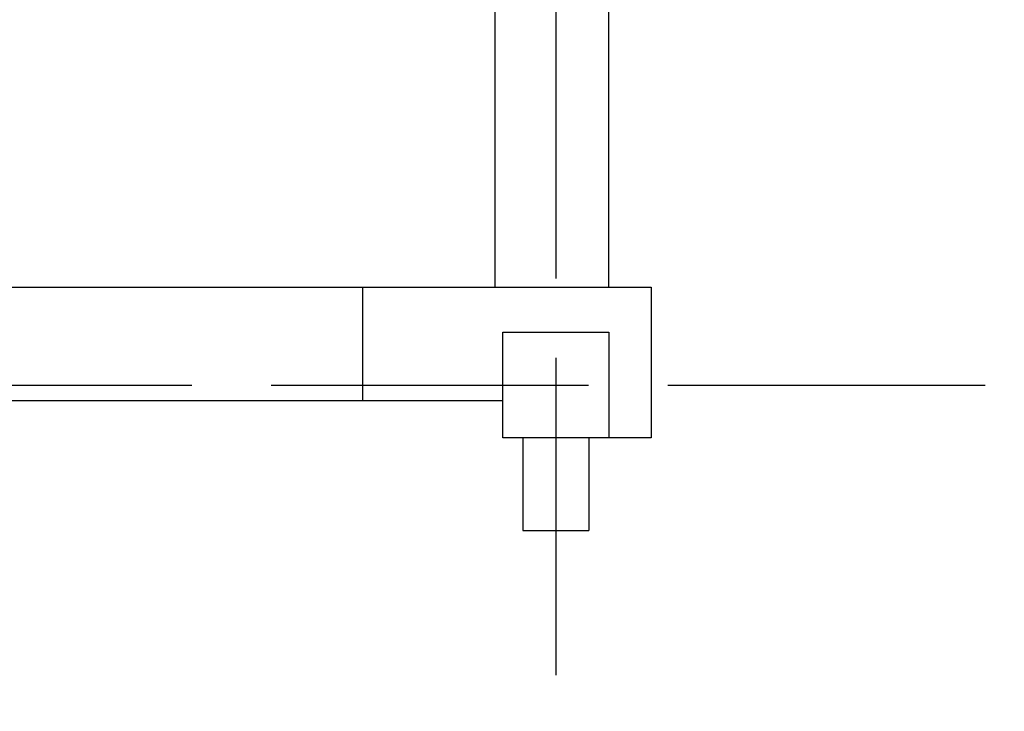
# Model space of a CAD drawing. Header units: millimetres. Extents: x -53858 to 733, y -20463 to 1307.
# Tile 247 of 256: x -51825 to -51453, y -16267 to -16006. Entities that reach past the tile are written whole.
import ezdxf

# ---------------------------------------------------------------- set-up
doc = ezdxf.new("R2010")
doc.units = ezdxf.units.MM
doc.linetypes.add('XREF_2024_11_27_RZUT_BASEN_CAD$0$ACAD_ISO02W100', pattern=[15, 12, -3])
doc.layers.add('IS_PODKLAD', color=252, linetype='Continuous')
doc.layers.add('XREF_2024_11_27_RZUT_BASEN_CAD$0$_ściany', color=8, linetype='Continuous')

# ---------------------------------------------------------------- blocks, each defined once
blk = doc.blocks.new('XREF_2024_11_27_RZUT_BASEN_CAD')
at = {"layer": 'XREF_2024_11_27_RZUT_BASEN_CAD$0$_ściany', "linetype": 'XREF_2024_11_27_RZUT_BASEN_CAD$0$ACAD_ISO02W100', "ltscale": 10}
for p, q in [((-51622.44, -15683.63), (-51622.44, -20436.8)), ((-53680.08, -16143.93), (-49212.84, -16143.93)), ((-51634.94, -16163.93), (-51634.94, -16198.93)), ((-51609.94, -16163.93), (-51609.94, -16198.93))]:
    blk.add_line(p, q, dxfattribs=at)
at = {"layer": 'XREF_2024_11_27_RZUT_BASEN_CAD$0$_ściany'}
for p, q in [((-51645.44, -16106.93), (-51645.44, -15856.93)), ((-51602.44, -16106.93), (-51602.44, -15856.93)), ((-51965.44, -16106.93), (-51586.44, -16106.93)), ((-51695.44, -16149.93), (-51695.44, -16106.93)), ((-51586.44, -16106.93), (-51586.44, -16163.93)), ((-51642.44, -16149.93), (-51965.44, -16149.93)), ((-51586.44, -16163.93), (-51618.94, -16163.93)), ((-51634.94, -16198.93), (-51609.94, -16198.93))]:
    blk.add_line(p, q, dxfattribs=at)
blk.add_lwpolyline([(-51642.44, -16123.93), (-51602.44, -16123.93), (-51602.44, -16163.93), (-51642.44, -16163.93)], close=True, dxfattribs=at)

msp = doc.modelspace()

# ---------------------------------------------------------------- block references
at = {"layer": 'IS_PODKLAD'}
msp.add_blockref('XREF_2024_11_27_RZUT_BASEN_CAD', (0, 0), dxfattribs=at)

doc.saveas('drawing.dxf')
